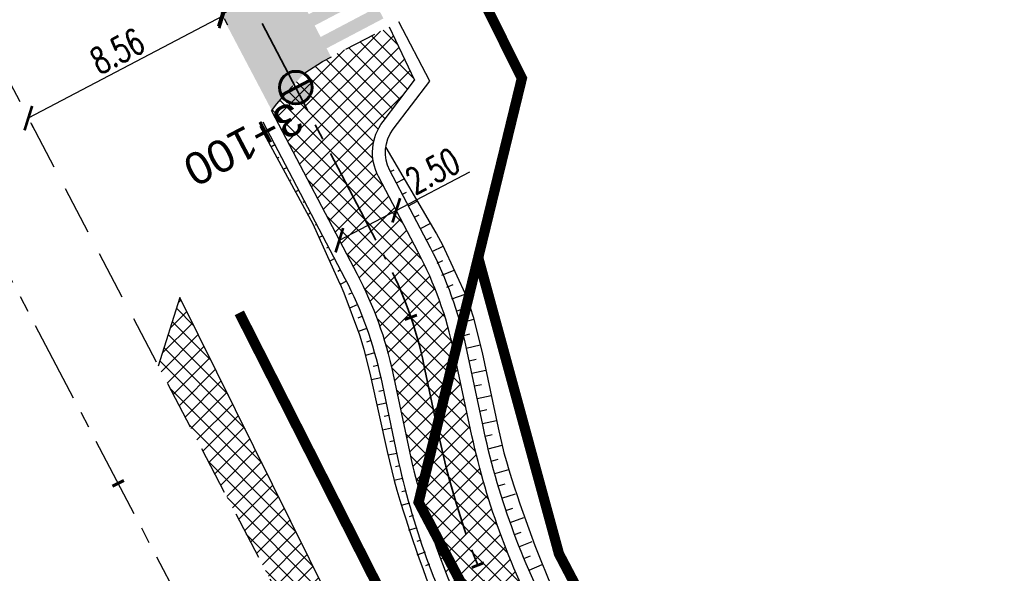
# Model space of a CAD drawing. Header units: metres. Extents: x 7529682 to 7533751, y 5721195 to 5727842.
# Tile 59 of 210: x 7531153 to 7531191, y 5725043 to 5725065. Entities that reach past the tile are written whole.
import ezdxf

# ---------------------------------------------------------------- set-up
doc = ezdxf.new("R2010")
doc.units = ezdxf.units.M
doc.header["$PDMODE"] = 1
doc.header["$PDSIZE"] = 0.3
for name, pattern in [('817-dzialki-09-05-04$0$HIDDEN', [0.375, 0.25, -0.125]), ('ACAD_ISO05W100', [33, 24, -3, 0, -3, 0, -3]), ('CENTER', [50.8, 31.75, -6.35, 6.35, -6.35]), ('CENTER2', [28.575, 19.05, -3.175, 3.175, -3.175]), ('DASHED', [19.05, 12.7, -6.35]), ('HIDDEN', [9.525, 6.35, -3.175])]:
    doc.linetypes.add(name, pattern=pattern)
for name, color, linetype in [('C-DROGI-SYTUACJA', 7, 'Continuous'), ('C-DROGI-SYTUACJA-ETYKIETY', 7, 'Continuous'), ('D-hatch-pobocza', 131, 'Continuous'), ('D-otw-geotechniczne', 4, 'Continuous'), ('D-pobocza', 60, 'Continuous'), ('D-rowy', 160, 'Continuous'), ('D-skarpa', 2, 'Continuous'), ('D-skarpa-kreskowanie', 2, 'Continuous'), ('D-wymiary', 1, 'Continuous')]:
    doc.layers.add(name, color=color, linetype=linetype)
for name, color, linetype, lineweight, true_color in [('D-ewidencja-numery', 7, 'Continuous', 50, 0x40ff00), ('D-hatch-ciag-pieszo-rowerowy', 7, 'Continuous', 13, 0xff9f80), ('D-LR-etap-III', 7, '817-dzialki-09-05-04$0$HIDDEN', 50, 0x00008f), ('D-poziome-powl-czerwona', 7, 'Continuous', 9, 0xff6161)]:
    doc.layers.add(name, color=color, linetype=linetype, lineweight=lineweight, true_color=true_color)
for name, color, linetype, lineweight in [('D-krawędzie', 3, 'Continuous', 30), ('D-krawężniki-obniżone', 40, 'DASHED', 30), ('D-obrzeża', 2, 'Continuous', 30), ('D-oś', 10, 'CENTER', 30), ('D-pas-drogowy', 7, 'ACAD_ISO05W100', 50)]:
    doc.layers.add(name, color=color, linetype=linetype, lineweight=lineweight)
doc.layers.add('D-malowanie-proj', color=7, linetype='Continuous', true_color=0x3333ff)
doc.layers.add('poprzeczki', color=7, linetype='Continuous', true_color=0x0000c7)
doc.styles.add('ARIAL', font='arial.ttf', dxfattribs={"height": 1})
doc.styles.add('DIMTEXT', font='simplex.shx', dxfattribs={"width": 0.7})
doc.styles.get("Standard").update_dxf_attribs({"font": 'arial.ttf'})
doc.dimstyles.new('500', dxfattribs={"dimtxt": 1, "dimasz": 0.7, "dimexe": 0.2, "dimexo": 0.5, "dimgap": 0.2, "dimtad": 1, "dimrnd": 0.005, "dimzin": 0, "dimdsep": 46, "dimtxsty": 'DIMTEXT', "dimblk": 'ARCHTICK', "dimcen": 0, "dimclrd": 256, "dimclre": 256, "dimclrt": 2, "dimadec": 5, "dimazin": 0, "dimtfac": 1, "dimtofl": 0, "dimtmove": 0, "dimatfit": 3, "dimfxl": 1, "dimtolj": 1, "dimtzin": 0, "dimlwd": -1, "dimlwe": -1, "dimarcsym": 0})
pattern_1 = [(45, (0, 0), (-0.33675960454, 0.33675960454), []), (135, (0, 0), (-0.33675960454, -0.33675960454), [])]

# ---------------------------------------------------------------- blocks, each defined once
blk = doc.blocks.new('AeccTickLine')
at = {"color": 0, "linetype": 'ByBlock', "lineweight": -2}
blk.add_line((0, 1), (0, -1), dxfattribs=at)
blk = doc.blocks.new('_ArchTick')
at = {"color": 0, "linetype": 'ByBlock', "const_width": 0.15}
blk.add_lwpolyline([(-0.5, -0.5), (0.5, 0.5)], dxfattribs=at)
blk = doc.blocks.new('*D78')
at = {"layer": 'D-wymiary', "transparency": 16777216}
for p, q in [((7531165.471, 5725067.619), (7531160.623, 5725065.075)), ((7531165.698, 5725067.185), (7531165.564, 5725067.442)), ((7531160.85, 5725064.641), (7531160.716, 5725064.898))]:
    blk.add_line(p, q, dxfattribs=at)
at = {"layer": 'Defpoints', "color": 0, "transparency": 16777216}
for p in [(7531165.466, 5725067.628), (7531160.618, 5725065.084), (7531160.623, 5725065.075)]:
    blk.add_point(p, dxfattribs=at)
at = {"layer": 'D-wymiary', "transparency": 16777216, "xscale": 0.6999999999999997, "yscale": 0.6999999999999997, "zscale": 0.6999999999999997}
for p, rotation in [((7531165.471, 5725067.619), 27.68596842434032), ((7531160.623, 5725065.075), 207.6859684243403)]:
    blk.add_blockref('_ArchTick', p, dxfattribs=dict(at, rotation=rotation))
at = {"layer": 'D-wymiary', "color": 2, "transparency": 16777216, "insert": (7531162.721, 5725066.967), "char_height": 1, "attachment_point": 5, "rotation": 27.686, "style": 'DIMTEXT'}
blk.add_mtext('\\A1;5.50', dxfattribs=at)
blk = doc.blocks.new('*D79')
at = {"layer": 'D-wymiary', "transparency": 16777216}
for p, q in [((7531160.661, 5725065.003), (7531153.086, 5725061.029)), ((7531160.85, 5725064.641), (7531160.754, 5725064.825)), ((7531153.275, 5725060.668), (7531153.179, 5725060.852))]:
    blk.add_line(p, q, dxfattribs=at)
at = {"layer": 'Defpoints', "color": 0, "transparency": 16777216}
for p in [(7531160.618, 5725065.084), (7531153.043, 5725061.111), (7531153.086, 5725061.029)]:
    blk.add_point(p, dxfattribs=at)
at = {"layer": 'D-wymiary', "transparency": 16777216, "xscale": 0.6999999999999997, "yscale": 0.6999999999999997, "zscale": 0.6999999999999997}
for p, rotation in [((7531160.661, 5725065.003), 27.67980033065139), ((7531153.086, 5725061.029), 207.6798003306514)]:
    blk.add_blockref('_ArchTick', p, dxfattribs=dict(at, rotation=rotation))
at = {"layer": 'D-wymiary', "color": 2, "transparency": 16777216, "insert": (7531156.548, 5725063.636), "char_height": 1, "attachment_point": 5, "rotation": 27.6798, "style": 'DIMTEXT'}
blk.add_mtext('\\A1;8.56', dxfattribs=at)
blk = doc.blocks.new('*D100')
at = {"layer": 'D-wymiary', "linetype": 'ByBlock', "transparency": 16777216}
for p, q in [((7531167.402, 5725057.443), (7531170.265, 5725058.944)), ((7531165.188, 5725056.282), (7531167.402, 5725057.443)), ((7531167.634, 5725057), (7531167.495, 5725057.266)), ((7531164.956, 5725056.725), (7531165.095, 5725056.459))]:
    blk.add_line(p, q, dxfattribs=at)
at = {"layer": 'Defpoints', "color": 0, "linetype": 'ByBlock', "transparency": 16777216}
for p in [(7531167.402, 5725057.443), (7531167.402, 5725057.443), (7531165.188, 5725056.282)]:
    blk.add_point(p, dxfattribs=at)
at = {"layer": 'D-wymiary', "linetype": 'ByBlock', "transparency": 16777216, "xscale": 0.6999999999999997, "yscale": 0.6999999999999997, "zscale": 0.6999999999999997}
for p, rotation in [((7531167.402, 5725057.443), 27.66883085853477), ((7531165.188, 5725056.282), 207.6688308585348)]:
    blk.add_blockref('_ArchTick', p, dxfattribs=dict(at, rotation=rotation))
at = {"layer": 'D-wymiary', "color": 2, "linetype": 'ByBlock', "transparency": 16777216, "insert": (7531168.819, 5725058.976), "char_height": 1, "attachment_point": 5, "rotation": 27.6688, "style": 'DIMTEXT'}
blk.add_mtext('\\A1;2.50', dxfattribs=at)
blk = doc.blocks.new('kilometraz')
at = {"linetype": 'ByBlock', "lineweight": -2}
blk.add_hatch(color=0, dxfattribs=at).paths.add_polyline_path([(0, -0.28125, 0.41421356), (0.28125, 0, 0.41421356), (0, 0.28125)])
at = {"color": 0, "linetype": 'ByBlock', "lineweight": -2}
blk.add_line((0, 0.28125), (0, -0.28125), dxfattribs=at)
blk.add_circle((0, 0), 0.28125, dxfattribs=at)

msp = doc.modelspace()

# ---------------------------------------------------------------- hatches: boundary and pattern name
at = {"layer": 'D-hatch-ciag-pieszo-rowerowy'}
h = msp.add_hatch(dxfattribs=at)
h.set_pattern_fill('ANSI37', color=256, scale=0.15, style=0)
h.set_pattern_definition(pattern_1)
edge = h.paths.add_edge_path()
edge.add_line((7531167.638, 5725049.371), (7531170.1, 5725049.813))
edge.add_line((7531170.1, 5725049.813), (7531169.644, 5725051.962))
edge.add_arc((7531154.971, 5725048.849), 15, 11.9775, 27.6688)
edge.add_line((7531168.256, 5725055.815), (7531166.709, 5725058.764))
edge.add_arc((7531168.481, 5725059.693), 2, 142.7709, 207.6688, ccw=False)
edge.add_line((7531166.888, 5725060.903), (7531168.105, 5725062.505))
edge.add_line((7531168.105, 5725062.505), (7531167.125, 5725064.58))
edge.add_line((7531167.125, 5725064.58), (7531164.97, 5725063.47))
edge.add_line((7531164.97, 5725063.47), (7531164.528, 5725063.232))
edge.add_line((7531164.528, 5725063.232), (7531163.838, 5725062.792))
edge.add_line((7531163.838, 5725062.792), (7531163.171, 5725062.061))
edge.add_line((7531163.171, 5725062.061), (7531162.752, 5725061.591))
edge.add_line((7531162.752, 5725061.591), (7531162.547, 5725061.318))
edge.add_line((7531162.547, 5725061.318), (7531165.882, 5725054.959))
edge.add_arc((7531152.597, 5725047.993), 15, 11.9775, 27.6688, ccw=False)
edge.add_line((7531167.27, 5725051.106), (7531167.638, 5725049.371))
h = msp.add_hatch(dxfattribs=at)
h.set_pattern_fill('ANSI37', color=256, scale=0.15, style=0)
h.set_pattern_definition(pattern_1)
h.paths.add_polyline_path([(7531169.1, 5725048.503), (7531168.869, 5725049.592), (7531167.638, 5725049.371), (7531167.915, 5725048.068, 0.068789), (7531170.704, 5725040.34), (7531173.776, 5725034.493), (7531174.89, 5725035.064), (7531171.89, 5725040.776, -0.068783)])
h.paths.add_polyline_path([(7531170.289, 5725048.924), (7531170.1, 5725049.813), (7531168.869, 5725049.592), (7531169.1, 5725048.503, 0.068783), (7531171.89, 5725040.776), (7531174.89, 5725035.064), (7531176.002, 5725035.633), (7531173.078, 5725041.197, -0.068789)])
at = {"layer": 'D-hatch-pobocza'}
h = msp.add_hatch(dxfattribs=at)
h.set_pattern_fill('ANSI37', color=256, scale=0.15, style=0)
h.set_pattern_definition(pattern_1)
h.paths.add_polyline_path([(7531224.12, 5724929.62), (7531213.15, 5724949.98), (7531200.73, 5724973.91), (7531188.83, 5724996.41), (7531176.89, 5725019.33), (7531166.91, 5725038.07), (7531158.98, 5725054.059), (7531158.142, 5725051.386), (7531167.38, 5725033.767), (7531197.165, 5724976.988), (7531228.151, 5724918.034), (7531253.153, 5724870.491), (7531286.796, 5724806.654), (7531296.235, 5724788.675), (7531298.776, 5724787.518), (7531278.14, 5724826.49), (7531263.88, 5724853.83), (7531259.01, 5724862.85), (7531247.51, 5724884.88), (7531235.21, 5724908.21)])
at = {"layer": 'D-malowanie-proj'}
h = msp.add_hatch(color=256, dxfattribs=at)
h.paths.add_polyline_path([(7531165.972, 5725066.677), (7531165.739, 5725067.12), (7531163.084, 5725065.722), (7531163.317, 5725065.28)])
h.paths.add_polyline_path([(7531166.437, 5725065.792), (7531166.204, 5725066.235), (7531163.55, 5725064.837), (7531163.782, 5725064.395)])
h.paths.add_polyline_path([(7531166.903, 5725064.907), (7531166.67, 5725065.35), (7531164.015, 5725063.952), (7531164.248, 5725063.51)])
h.paths.add_polyline_path([(7531161.547, 5725064.348), (7531161.314, 5725064.791), (7531160.872, 5725064.558), (7531161.104, 5725064.116)])
h.paths.add_polyline_path([(7531162.013, 5725063.464), (7531161.78, 5725063.906), (7531161.337, 5725063.673), (7531161.57, 5725063.231)])
h.paths.add_polyline_path([(7531162.478, 5725062.579), (7531162.245, 5725063.021), (7531161.803, 5725062.788), (7531162.036, 5725062.346)])
h.paths.add_polyline_path([(7531162.944, 5725061.694), (7531162.711, 5725062.136), (7531162.269, 5725061.903), (7531162.502, 5725061.461)])
at = {"layer": 'D-poziome-powl-czerwona'}
h = msp.add_hatch(color=256, dxfattribs=at)
h.dxf.hatch_style = 1
h.paths.add_polyline_path([(7531162.557, 5725061.331), (7531162.752, 5725061.591), (7531163.171, 5725062.061), (7531163.838, 5725062.792), (7531164.528, 5725063.232), (7531164.863, 5725063.413), (7531162.087, 5725068.725), (7531160.661, 5725068.066), (7531160.083, 5725067.813), (7531159.572, 5725067.581), (7531159.316, 5725067.483)])

# ---------------------------------------------------------------- linework, layer by layer
at = {"layer": 'C-DROGI-SYTUACJA', "color": 10, "linetype": 'CENTER2', "lineweight": 35, "ltscale": 0.2}
msp.add_lwpolyline([(7531156.869, 5725074.83), (7531166.993, 5725055.55, -0.068732), (7531168.479, 5725051.432), (7531169.1, 5725048.503, 0.068783), (7531171.89, 5725040.776), (7531203.621, 5724980.378), (7531234.8, 5724921.535), (7531259.931, 5724874.055), (7531293.333, 5724810.086), (7531313.16, 5724772.033), (7531341.529, 5724719.923, -0.009023), (7531346.533, 5724710.322), (7531363.735, 5724675.815), (7531380.065, 5724644.823), (7531398.584, 5724609.363), (7531424.897, 5724559.228), (7531446.142, 5724518.961), (7531474.816, 5724464.452), (7531498.201, 5724419.897)], format="xyb", dxfattribs=at)
at = {"layer": 'D-ewidencja-numery', "color": 12, "ltscale": 15, "true_color": 0xc70000}
msp.add_lwpolyline([(7531166.31, 5725074.58), (7531172.29, 5725062.58), (7531170.59, 5725055.606), (7531173.733, 5725044.081), (7531215.342, 5724964.86), (7531238.054, 5724921.685), (7531262.39, 5724875.283), (7531295.587, 5724811.266), (7531348.488, 5724712.363), (7531363.741, 5724682.684), (7531366.987, 5724675.865), (7531382.541, 5724646.111), (7531401.299, 5724610.875), (7531428.965, 5724558.862), (7531449.111, 5724520.398), (7531477.293, 5724465.831), (7531500.996, 5724421.113)], dxfattribs=at)
at = {"layer": 'D-krawędzie', "linetype": 'HIDDEN', "ltscale": 0.3, "flags": 128}
msp.add_lwpolyline([(7530572.01, 5726166.06), (7530620.381, 5726072.761), (7530641.555, 5726032.008), (7530660.961, 5725995.07), (7530689.128, 5725941.54), (7530707.336, 5725907.032), (7530725.256, 5725873.093), (7530743.97, 5725837.654), (7530770.527, 5725787.119), (7530787.864, 5725754.267), (7530809.898, 5725712.542), (7530824.739, 5725684.389), (7530840.856, 5725653.693), (7530860.675, 5725616.154), (7530865.283, 5725607.394), (7530878.05, 5725583.08), (7530918.172, 5725507.178), (7530950.163, 5725446.305), (7530993.419, 5725364.265), (7531022.766, 5725308.719), (7531053.81, 5725249.872), (7531081.166, 5725197.875), (7531103.902, 5725154.541), (7531128.123, 5725108.448), (7531149.3, 5725068.25), (7531167.38, 5725033.767), (7531197.165, 5724976.988), (7531228.151, 5724918.034), (7531253.153, 5724870.491), (7531286.796, 5724806.654), (7531306.74, 5724768.665), (7531335.094, 5724714.652), (7531357.319, 5724672.439), (7531373.645, 5724641.454), (7531392.162, 5724605.999), (7531418.48, 5724555.853), (7531439.727, 5724515.582), (7531468.399, 5724461.077), (7531491.782, 5724416.528), (7531531.99, 5724339.833), (7531557.227, 5724291.659), (7531569.852, 5724267.577), (7531591.376, 5724226.548), (7531610.004, 5724191.103), (7531616.883, 5724177.999), (7531629.985, 5724153.025), (7531641.007, 5724132.022), (7531664.906, 5724087.617), (7531677.644, 5724064.786), (7531683.112, 5724054.988), (7531686.753, 5724048.18), (7531695.448, 5724031.697), (7531703.749, 5724015.917), (7531709.214, 5724005.514), (7531719.389, 5723986.147), (7531726.295, 5723973), (7531732.741, 5723960.736), (7531735.13, 5723956.19)], dxfattribs=at)
at = {"layer": 'D-krawężniki-obniżone', "ltscale": 0.1, "flags": 128}
msp.add_lwpolyline([(7531162.547, 5725061.318), (7531162.752, 5725061.591), (7531163.171, 5725062.061), (7531163.838, 5725062.792), (7531163.838, 5725062.792), (7531163.838, 5725062.792), (7531164.528, 5725063.232), (7531164.97, 5725063.47), (7531167.125, 5725064.58)], dxfattribs=at)
at = {"layer": 'D-LR-etap-III', "ltscale": 10, "flags": 128}
msp.add_lwpolyline([(7531750.474, 5723895.103, 0.4, 0.4, 0), (7531750.505, 5723895.13, 0.4, 0.4, 0), (7531682.71, 5724022.92, 0.4, 0.4, 0), (7531619.177, 5724147.204, 0.4, 0.4, 0), (7531592.309, 5724198.489, 0.4, 0.4, 0), (7531553.264, 5724272.919, 0.4, 0.4, 0), (7531504.02, 5724366.79, 0.4, 0.4, 0), (7531482.09, 5724407.62, 0.4, 0.4, 0), (7531412.35, 5724541.183, 0.4, 0.4, 0), (7531388.464, 5724586.93, 0.4, 0.4, 0), (7531345.12, 5724669.94, 0.4, 0.4, 0), (7531127.66, 5725081.67, 0.4, 0.4, 0), (7531059.253, 5725211.041, 0.4, 0.4, 0), (7531008.007, 5725307.954, 0.4, 0.4, 0), (7530964.182, 5725390.836, 0.4, 0.4, 0), (7530914.557, 5725484.684, 0.4, 0.4, 0), (7530865.243, 5725577.494, 0.4, 0.4, 0), (7530840.085, 5725624.059, 0.4, 0.4, 0), (7530802.56, 5725694.925, 0.4, 0.4, 0), (7530755.54, 5725787.51, 0.4, 0.4, 0), (7530708.718, 5725876.303, 0.4, 0.4, 0), (7530695.12, 5725902.09, 0.4, 0.4, 0), (7530642.914, 5726001.078, 0.4, 0.4, 0), (7530634.935, 5726016.147, 0.4, 0.4, 0), (7530610.82, 5726061.93, 0.4, 0.4, 0), (7530610.82, 5726061.93, 0.4, 0.4, 0), (7530607.21, 5726063.51, 0.4, 0.4, 0), (7530597.42, 5726080.68, 0.4, 0.4, 0), (7530591.16, 5726088.44, 0.4, 0.4, 0), (7530581.28, 5726107.21, 0.4, 0.4, 0), (7530571.29, 5726130.56, 0.4, 0.4, 0), (7530549.555, 5726171.527, 0.4, 0.4, 0), (7530531.014, 5726206.474, 0.4, 0.4, 0), (7530516.461, 5726236.017, 0.4, 0.4, 0), (7530500.799, 5726266.141, 0.4, 0.4, 0), (7530491.35, 5726283.94, 0.4, 0.4, 0), (7530482.4, 5726303.41, 0.4, 0.4, 0), (7530482.4, 5726303.41, 0.4, 0.4, 0), (7530450.41, 5726357.28, 0.4, 0.4, 0), (7530397.759, 5726458.5, 0.4, 0.4, 0), (7530334.708, 5726583.665, 0.4, 0.4, 0), (7530303.939, 5726645.168, 0.4, 0.4, 0), (7530300.51, 5726651.778, 0.4, 0.4, 0), (7530289.214, 5726671.967, 0.4, 0.4, 0), (7530281.54, 5726685.57, 0.4, 0.4, 0), (7530261.371, 5726724.163, 0.4, 0.4, 0), (7530254.03, 5726738.21, 0.4, 0.4, 0), (7530197.22, 5726845.06, 0.4, 0.4, 0), (7530194.71, 5726849.15, 0.4, 0.4, 0), (7530195.92, 5726850.75, 0.4, 0.4, 0), (7530170.547, 5726892.961, 0.4, 0.4, 0), (7530143.175, 5726945.066, 0.4, 0.4, 0), (7530105.06, 5727018.32, 0.4, 0.4, 0), (7530100.06, 5727027.16, 0.4, 0.4, 0), (7530062.319, 5727099.625, 0.4, 0.4, 0), (7530015.379, 5727189.42, 0.4, 0.4, 0), (7529983.208, 5727250.207, 0.4, 0.4, 0), (7529953.284, 5727306.747, 0.4, 0.4, 0), (7529900.671, 5727406.159, 0.4, 0.4, 0), (7529890.63, 5727425.131, 0.4, 0.4, 0), (7529875.155, 5727454.426, 0.4, 0.4, 0), (7529857.56, 5727487.787, 0.4, 0.4, 0), (7529835.194, 5727530.193, 0.4, 0.4, 0), (7529811.741, 5727574.662, 0.4, 0.4, 0), (7529792.102, 5727611.923, 0.4, 0.4, 0), (7529768.066, 5727657.47, 0.4, 0.4, 0), (7529755.211, 5727682.131, 0.4, 0.4, 0), (7529753.31, 5727681.13, 0.4, 0.4, 0), (7529739.21, 5727707.77, 0.4, 0.4, 0), (7529735.395, 5727711.252, 0.4, 0.4, 0), (7529725.42, 5727730.2, 0.4, 0.4, 0), (7529723.55, 5727729.88, 0.4, 0.4, 0), (7529695.567, 5727782.932, 0.4, 0.4, 0), (7529717.68, 5727794.024, 0.4, 0.4, 0), (7529736.275, 5727758.647, 0.4, 0.4, 0), (7529736.275, 5727758.647, 0.4, 0.4, 0), (7529744.511, 5727750.406, 0.4, 0.4, 0), (7529744.511, 5727750.406, 0.4, 0.4, 0), (7529750.283, 5727738.55, 0.4, 0.4, 0), (7529777.109, 5727687.569, 0.4, 0.4, 0), (7529796.515, 5727651.33, 0.4, 0.4, 0), (7529814.938, 5727616.793, 0.4, 0.4, 0), (7529839.007, 5727572.304, 0.4, 0.4, 0), (7529860.618, 5727532.509, 0.4, 0.4, 0), (7529882.349, 5727491.504, 0.4, 0.4, 0), (7529904.865, 5727449.096, 0.4, 0.4, 0), (7529920.747, 5727418.885, 0.4, 0.4, 0), (7529946.677, 5727368.547, 0.4, 0.4, 0), (7529972.025, 5727320.573, 0.4, 0.4, 0), (7529987.74, 5727290.153, 0.4, 0.4, 0), (7529996.497, 5727273.662, 0.4, 0.4, 0), (7530017.541, 5727234.203, 0.4, 0.4, 0), (7530033.054, 5727204.864, 0.4, 0.4, 0), (7530051.623, 5727170.223, 0.4, 0.4, 0), (7530069.277, 5727137.016, 0.4, 0.4, 0), (7530089.385, 5727097.534, 0.4, 0.4, 0), (7530109.713, 5727060.747, 0.4, 0.4, 0), (7530136.77, 5727011.64, 0.4, 0.4, 0), (7530162.447, 5726962.744, 0.4, 0.4, 0), (7530187.674, 5726916.992, 0.4, 0.4, 0), (7530207.821, 5726879.335, 0.4, 0.4, 0), (7530230.626, 5726834.519, 0.4, 0.4, 0), (7530262.288, 5726776.618, 0.4, 0.4, 0), (7530277.51, 5726760.213, 0.4, 0.4, 0), (7530286.037, 5726744.107, 0.4, 0.4, 0), (7530288.097, 5726735.884, 0.4, 0.4, 0), (7530290.394, 5726725.047, 0.4, 0.4, 0), (7530296.177, 5726713.583, 0.4, 0.4, 0), (7530302.726, 5726701.182, 0.4, 0.4, 0), (7530325.685, 5726657.466, 0.4, 0.4, 0), (7530343.244, 5726623.649, 0.4, 0.4, 0), (7530360.23, 5726591.747, 0.4, 0.4, 0), (7530383.209, 5726548.059, 0.4, 0.4, 0), (7530406.018, 5726503.606, 0.4, 0.4, 0), (7530427.465, 5726462.62, 0.4, 0.4, 0), (7530447.928, 5726424.388, 0.4, 0.4, 0), (7530471.127, 5726379.921, 0.4, 0.4, 0), (7530490.501, 5726343.033, 0.4, 0.4, 0), (7530509.499, 5726306.733, 0.4, 0.4, 0), (7530529.89, 5726267.244, 0.4, 0.4, 0), (7530543.852, 5726238.99, 0.4, 0.4, 0), (7530554.809, 5726218.944, 0.4, 0.4, 0), (7530559.027, 5726212.223, 0.4, 0.4, 0), (7530563.061, 5726206.41, 0.4, 0.4, 0), (7530566.934, 5726200.464, 0.4, 0.4, 0), (7530569.771, 5726194.902, 0.4, 0.4, 0), (7530571.473, 5726191.282, 0.4, 0.4, 0), (7530572.839, 5726188.025, 0.4, 0.4, 0), (7530575.295, 5726182.035, 0.4, 0.4, 0), (7530579.737, 5726173.306, 0.4, 0.4, 0), (7530583.3, 5726167.41, 0.4, 0.4, 0), (7530593.4, 5726163.33, 0.4, 0.4, 0), (7530598.618, 5726155.264, 0.4, 0.4, 0), (7530608.258, 5726140.497, 0.4, 0.4, 0), (7530603.27, 5726136.83, 0.4, 0.4, 0), (7530606.53, 5726131.84, 0.4, 0.4, 0), (7530604.239, 5726124.217, 0.4, 0.4, 0), (7530605.847, 5726121.63, 0.4, 0.4, 0), (7530608.972, 5726116.164, 0.4, 0.4, 0), (7530618.114, 5726097.791, 0.4, 0.4, 0), (7530651.213, 5726034.96, 0.4, 0.4, 0), (7530670.244, 5725998.611, 0.4, 0.4, 0), (7530698.075, 5725945.953, 0.4, 0.4, 0), (7530716.506, 5725911.305, 0.4, 0.4, 0), (7530735.223, 5725875.667, 0.4, 0.4, 0), (7530752.504, 5725842.155, 0.4, 0.4, 0), (7530778.311, 5725793.501, 0.4, 0.4, 0), (7530797.5, 5725756.382, 0.4, 0.4, 0), (7530812.519, 5725728.289, 0.4, 0.4, 0), (7530820.039, 5725713.16, 0.4, 0.4, 0), (7530822.422, 5725710.194, 0.4, 0.4, 0), (7530833.155, 5725688.801, 0.4, 0.4, 0), (7530849.629, 5725656.159, 0.4, 0.4, 0), (7530867.983, 5725621.964, 0.4, 0.4, 0), (7530872.63, 5725612.888, 0.4, 0.4, 0), (7530880.354, 5725597.595, 0.4, 0.4, 0), (7530883.839, 5725593.389, 0.4, 0.4, 0), (7530891.782, 5725587.763, 0.4, 0.4, 0), (7530895.039, 5725584.281, 0.4, 0.4, 0), (7530897.034, 5725580.941, 0.4, 0.4, 0), (7530900.952, 5725579.946, 0.4, 0.4, 0), (7530904.81, 5725571.977, 0.4, 0.4, 0), (7530903.682, 5725568.566, 0.4, 0.4, 0), (7530908.901, 5725558.845, 0.4, 0.4, 0), (7530910.252, 5725545.672, 0.4, 0.4, 0), (7530912.873, 5725538.646, 0.4, 0.4, 0), (7530945.278, 5725478.464, 0.4, 0.4, 0), (7530959.692, 5725450.246, 0.4, 0.4, 0), (7531002.827, 5725368.192, 0.4, 0.4, 0), (7531044.704, 5725290.314, 0.4, 0.4, 0), (7531064.099, 5725253.213, 0.4, 0.4, 0), (7531083.01, 5725216.678, 0.4, 0.4, 0), (7531113.013, 5725158.466, 0.4, 0.4, 0), (7531137.364, 5725113.071, 0.4, 0.4, 0), (7531150.831, 5725086.712, 0.4, 0.4, 0), (7531159.746, 5725076.641, 0.4, 0.4, 0), (7531166.31, 5725074.58, 0.4, 0.4, 0), (7531172.29, 5725062.58, 0.4, 0.4, 0), (7531170.59, 5725055.606, 0.4, 0.4, 0), (7531173.733, 5725044.081, 0.4, 0.4, 0), (7531215.342, 5724964.86, 0.4, 0.4, 0), (7531238.054, 5724921.685, 0.4, 0.4, 0), (7531262.39, 5724875.283, 0.4, 0.4, 0), (7531295.587, 5724811.266, 0.4, 0.4, 0), (7531348.488, 5724712.363, 0.4, 0.4, 0), (7531363.741, 5724682.684, 0.4, 0.4, 0), (7531366.987, 5724675.865, 0.4, 0.4, 0), (7531382.541, 5724646.111, 0.4, 0.4, 0), (7531401.299, 5724610.875, 0.4, 0.4, 0), (7531428.965, 5724558.862, 0.4, 0.4, 0), (7531449.111, 5724520.398, 0.4, 0.4, 0), (7531477.293, 5724465.831, 0.4, 0.4, 0), (7531500.996, 5724421.113, 0.4, 0.4, 0), (7531512.122, 5724400.549, 0.4, 0.4, 0), (7531513.782, 5724396.757, 0.4, 0.4, 0), (7531526.32, 5724379.39, 0.4, 0.4, 0), (7531566.784, 5724302.736, 0.4, 0.4, 0), (7531612.277, 5724225.61, 0.4, 0.4, 0), (7531620.493, 5724210.548, 0.4, 0.4, 0), (7531631.578, 5724196.258, 0.4, 0.4, 0), (7531653.484, 5724152.434, 0.4, 0.4, 0), (7531661.151, 5724128.494, 0.4, 0.4, 0), (7531673.881, 5724101.186, 0.4, 0.4, 0), (7531684.691, 5724081.184, 0.4, 0.4, 0), (7531699.212, 5724051.17, 0.4, 0.4, 0), (7531704.034, 5724040.584, 0.4, 0.4, 0), (7531704.034, 5724040.584, 0.4, 0.4, 0), (7531703.913, 5724037.17, 0.4, 0.4, 0), (7531736.42, 5723969.232, 0.4, 0.4, 0), (7531738.285, 5723967.699, 0.4, 0.4, 0), (7531742.181, 5723962.346, 0.4, 0.4, 0), (7531744.286, 5723958.616, 0.4, 0.4, 0), (7531755.393, 5723944.193, 0.4, 0.4, 0), (7531758.69, 5723936.76, 0.4, 0.4, 0), (7531780.08, 5723929.25, 0.4, 0.4, 0), (7531792.612, 5723906.338, 0.4, 0.4, 0), (7531792.612, 5723906.338, 0.4, 0.4, 0), (7531756.962, 5723883.055, 0.4, 0.4, 0), (7531750.46, 5723895.13, 0.4, 0.4, 0), (7531750.46, 5723895.13, 0, 0, 0)], format="xyseb", dxfattribs=at)
at = {"layer": 'D-obrzeża'}
msp.add_line((7531167.125, 5725064.58), (7531168.105, 5725062.505), dxfattribs=at)
for points in [[(7531306.47, 5724787.579), (7531294.441, 5724810.665), (7531261.037, 5724874.637), (7531235.905, 5724922.12), (7531204.726, 5724980.962), (7531173.078, 5725041.197, -0.068789), (7531170.289, 5725048.924), (7531169.644, 5725051.962, 0.068574), (7531168.256, 5725055.815), (7531166.709, 5725058.764, -0.29099), (7531166.888, 5725060.903), (7531168.105, 5725062.505)], [(7531162.547, 5725061.318), (7531165.882, 5725054.959, -0.068574), (7531167.27, 5725051.106), (7531167.915, 5725048.068, 0.068789), (7531170.704, 5725040.34), (7531202.515, 5724979.795), (7531233.696, 5724920.95), (7531258.824, 5724873.473), (7531292.225, 5724809.507), (7531312.052, 5724771.454), (7531340.423, 5724719.339, -0.00902), (7531345.426, 5724709.741), (7531362.629, 5724675.233), (7531378.958, 5724644.242), (7531397.477, 5724608.783), (7531423.79, 5724558.646), (7531445.036, 5724518.378), (7531473.71, 5724463.87), (7531497.095, 5724419.316), (7531505.905, 5724402.511, -0.033171), (7531508.586, 5724396.451), (7531511.248, 5724389.164)]]:
    msp.add_lwpolyline(points, format="xyb", dxfattribs=at)
at = {"layer": 'D-oś', "ltscale": 0.1}
msp.add_lwpolyline([(7531488.683, 5724414.901), (7531465.302, 5724459.448), (7531436.63, 5724513.951), (7531415.383, 5724554.223), (7531389.061, 5724604.375), (7531370.545, 5724639.828), (7531354.222, 5724670.808), (7531331.996, 5724713.024), (7531303.641, 5724767.038), (7531283.699, 5724805.024), (7531250.055, 5724868.862), (7531225.053, 5724916.406), (7531194.065, 5724975.362), (7531164.28, 5725032.142), (7531146.202, 5725066.622)], dxfattribs=at)
at = {"layer": 'D-pas-drogowy', "ltscale": 0.2, "flags": 128}
msp.add_lwpolyline([(7531633.019, 5724182.834, 0.4, 0.4, 0), (7531617.559, 5724211.608, 0.4, 0.4, 0), (7531566.784, 5724302.736, 0.4, 0.4, 0), (7531538.419, 5724356.47, 0.4, 0.4, 0), (7531526.32, 5724379.39, 0.4, 0.4, 0), (7531516.102, 5724393.607, 0.4, 0.4, 0.001485), (7531513.78, 5724396.838, 0.4, 0.4, 0), (7531501.87, 5724413.41, 0.4, 0.4, 0), (7531474.926, 5724464.508, 0.4, 0.4, 0), (7531446.2, 5724518.992, 0.4, 0.4, 0), (7531424.962, 5724559.262, 0.4, 0.4, 0), (7531398.444, 5724609.566, 0.4, 0.4, 0), (7531379.647, 5724645.216, 0.4, 0.4, 0), (7531365.23, 5724672.56, 0.4, 0.4, 0), (7531341.306, 5724717.915, 0.4, 0.4, 0), (7531312.9, 5724771.789, 0.4, 0.4, 0), (7531292.591, 5724810.307, 0.4, 0.4, 0), (7531259.392, 5724873.271, 0.4, 0.4, 0), (7531233.74, 5724921.923, 0.4, 0.4, 0), (7531203.073, 5724980.092, 0.4, 0.4, 0), (7531173.471, 5725036.225, 0.4, 0.4, 0), (7531168.27, 5725046.09, 0.4, 0.4, 0), (7531172.29, 5725062.58, 0.4, 0.4, 0), (7531166.31, 5725074.58, 0.4, 0.4, 0), (7531150.32, 5725079.6, 0.4, 0.4, 0), (7531141.5, 5725096.43, 0.4, 0.4, 0), (7531109.312, 5725157.814, 0.4, 0.4, 0), (7531086.641, 5725201.048, 0.4, 0.4, 0), (7531059.198, 5725253.384, 0.4, 0.4, 0), (7531028.207, 5725312.489, 0.4, 0.4, 0), (7530999.105, 5725367.99, 0.4, 0.4, 0), (7530956.248, 5725449.725, 0.4, 0.4, 0), (7530924.398, 5725510.464, 0.4, 0.4, 0), (7530897.51, 5725561.74, 0.4, 0.4, 0), (7530894.46, 5725566.14, 0.4, 0.4, 0), (7530892.16, 5725570.49, 0.4, 0.4, 0), (7530869.363, 5725613.307, 0.4, 0.4, 0), (7530861.694, 5725627.705, 0.4, 0.4, 0), (7530852.74, 5725644.52, 0.4, 0.4, 0), (7530831.51, 5725684.2, 0.4, 0.4, 0), (7530811.13, 5725722.52, 0.4, 0.4, 0), (7530792.348, 5725757.941, 0.4, 0.4, 0), (7530768.03, 5725803.8, 0.4, 0.4, 0), (7530748.769, 5725840.179, 0.4, 0.4, 0), (7530727.7, 5725879.97, 0.4, 0.4, 0), (7530712.098, 5725909.545, 0.4, 0.4, 0), (7530693.644, 5725944.645, 0.4, 0.4, 0), (7530665.702, 5725997.539, 0.4, 0.4, 0), (7530641.76, 5726042.88, 0.4, 0.4, 0), (7530616.5, 5726091.48, 0.4, 0.4, 0), (7530604.628, 5726114.32, 0.4, 0.4, -0.007763), (7530602.5, 5726118.43, 0.4, 0.4, 0), (7530603.992, 5726123.395, 0.4, 0.4, 0), (7530606.53, 5726131.84, 0.4, 0.4, 0), (7530603.27, 5726136.83, 0.4, 0.4, 0), (7530593.776, 5726151.369, 0.4, 0.4, 0), (7530590.203, 5726156.84, 0.4, 0.4, 0), (7530583.3, 5726167.41, 0.4, 0.4, 0), (7530580.578, 5726170.428, 0.4, 0.4, 0), (7530575.85, 5726175.67, 0.4, 0.4, 0), (7530569.01, 5726186.66, 0.4, 0.4, 0), (7530562.555, 5726199.189, 0.4, 0.4, 0), (7530555.67, 5726211.39, 0.4, 0.4, 0), (7530548.29, 5726224.23, 0.4, 0.4, 0), (7530540.58, 5726237.71, 0.4, 0.4, 0), (7530532.68, 5726252.65, 0.4, 0.4, 0), (7530524.06, 5726269.35, 0.4, 0.4, 0), (7530502.82, 5726309.91, 0.4, 0.4, 0), (7530488.83, 5726336.63, 0.4, 0.4, 0), (7530466.03, 5726380.16, 0.4, 0.4, 0), (7530438.47, 5726432.77, 0.4, 0.4, 0), (7530424.53, 5726459.09, 0.4, 0.4, 0), (7530401.63, 5726502.97, 0.4, 0.4, 0), (7530383.38, 5726538.06, 0.4, 0.4, 0), (7530353.97, 5726593.52, 0.4, 0.4, 0), (7530338.47, 5726622.74, 0.4, 0.4, 0), (7530322.01, 5726653.88, 0.4, 0.4, 0), (7530297.54, 5726700.33, 0.4, 0.4, 0), (7530287.38, 5726719.6, 0.4, 0.4, 0), (7530285.95, 5726722.316, 0.4, 0.4, 0), (7530280.26, 5726733.12, 0.4, 0.4, 0), (7530266.73, 5726758.74, 0.4, 0.4, 0), (7530260.42, 5726770.47, 0.4, 0.4, 0), (7530253.25, 5726783.82, 0.4, 0.4, 0), (7530244.95, 5726799.33, 0.4, 0.4, 0), (7530239.39, 5726808.49, 0.4, 0.4, 0), (7530238.29, 5726807.9, 0.4, 0.4, 0), (7530218.11, 5726850.67, 0.4, 0.4, 0), (7530175.907, 5726928.168, 0.4, 0.4, 0), (7530096.68, 5727076.15, 0.4, 0.4, 0), (7530094.68, 5727079.89, 0.4, 0.4, 0), (7530064.597, 5727135.523, 0.4, 0.4, 0), (7530046.731, 5727168.892, 0.4, 0.4, 0), (7530025.803, 5727208.461, 0.4, 0.4, 0), (7530012.847, 5727232.979, 0.4, 0.4, 0), (7529994.15, 5727268.45, 0.4, 0.4, 0), (7529981.671, 5727291.93, 0.4, 0.4, 0), (7529949.89, 5727351.73, 0.4, 0.4, 0), (7529924.75, 5727399.03, 0.4, 0.4, 0), (7529915.516, 5727417.1, 0.4, 0.4, 0), (7529885.83, 5727475.19, 0.4, 0.4, 0), (7529862.56, 5727519.97, 0.4, 0.4, 0), (7529852.985, 5727538.191, 0.4, 0.4, 0), (7529836.513, 5727569.511, 0.4, 0.4, 0), (7529815.369, 5727609.141, 0.4, 0.4, 0), (7529792.795, 5727651.247, 0.4, 0.4, 0), (7529774.199, 5727685.858, 0.4, 0.4, 0), (7529746.966, 5727736.059, 0.4, 0.4, 0), (7529733.92, 5727757.62, 0.4, 0.4, 0), (7529708.607, 5727806.389, 0.4, 0.4, 0), (7529688.492, 5727796.345, 0.4, 0.4, 0), (7529723.55, 5727729.88, 0.4, 0.4, 0), (7529725.42, 5727730.2, 0.4, 0.4, 0), (7529735.38, 5727711.28, 0.4, 0.4, 0), (7529739.21, 5727707.77, 0.4, 0.4, 0), (7529753.31, 5727681.13, 0.4, 0.4, 0), (7529755.178, 5727682.114, 0.4, 0.4, 0), (7529792.102, 5727611.923, 0.4, 0.4, 0), (7529811.741, 5727574.662, 0.4, 0.4, 0), (7529835.194, 5727530.193, 0.4, 0.4, 0), (7529857.56, 5727487.787, 0.4, 0.4, 0), (7529875.155, 5727454.426, 0.4, 0.4, 0), (7529890.63, 5727425.131, 0.4, 0.4, 0), (7529900.671, 5727406.159, 0.4, 0.4, 0), (7529953.284, 5727306.747, 0.4, 0.4, 0), (7529983.208, 5727250.207, 0.4, 0.4, 0), (7530015.379, 5727189.42, 0.4, 0.4, 0), (7530062.319, 5727099.625, 0.4, 0.4, 0), (7530100.06, 5727027.16, 0.4, 0.4, 0), (7530105.06, 5727018.32, 0.4, 0.4, 0), (7530143.175, 5726945.066, 0.4, 0.4, 0), (7530170.547, 5726892.961, 0.4, 0.4, 0), (7530195.92, 5726850.75, 0.4, 0.4, 0), (7530194.71, 5726849.15, 0.4, 0.4, 0), (7530197.22, 5726845.06, 0.4, 0.4, 0), (7530254.03, 5726738.21, 0.4, 0.4, 0), (7530261.371, 5726724.163, 0.4, 0.4, 0), (7530281.54, 5726685.57, 0.4, 0.4, 0), (7530289.214, 5726671.967, 0.4, 0.4, 0), (7530300.51, 5726651.778, 0.4, 0.4, 0), (7530303.939, 5726645.168, 0.4, 0.4, 0), (7530334.708, 5726583.665, 0.4, 0.4, 0), (7530397.759, 5726458.5, 0.4, 0.4, 0), (7530450.41, 5726357.28, 0.4, 0.4, 0), (7530482.4, 5726303.41, 0.4, 0.4, 0), (7530483.688, 5726301.003, 0.4, 0.4, 0), (7530491.35, 5726283.94, 0.4, 0.4, 0), (7530512.67, 5726243.78, 0.4, 0.4, 0), (7530529.43, 5726209.46, 0.4, 0.4, 0), (7530571.29, 5726130.56, 0.4, 0.4, 0), (7530581.28, 5726107.21, 0.4, 0.4, 0), (7530591.16, 5726088.44, 0.4, 0.4, 0), (7530597.42, 5726080.68, 0.4, 0.4, 0), (7530607.21, 5726063.51, 0.4, 0.4, 0), (7530610.82, 5726061.93, 0.4, 0.4, 0), (7530634.935, 5726016.147, 0.4, 0.4, 0), (7530642.914, 5726001.078, 0.4, 0.4, 0), (7530695.12, 5725902.09, 0.4, 0.4, 0), (7530708.718, 5725876.303, 0.4, 0.4, 0), (7530755.54, 5725787.51, 0.4, 0.4, 0), (7530802.56, 5725694.925, 0.4, 0.4, 0), (7530840.085, 5725624.059, 0.4, 0.4, 0), (7530865.243, 5725577.494, 0.4, 0.4, 0), (7530914.557, 5725484.684, 0.4, 0.4, 0), (7530964.182, 5725390.836, 0.4, 0.4, 0), (7531008.007, 5725307.954, 0.4, 0.4, 0), (7531059.253, 5725211.041, 0.4, 0.4, 0), (7531127.66, 5725081.67, 0.4, 0.4, 0), (7531345.12, 5724669.94, 0.4, 0.4, 0), (7531388.464, 5724586.93, 0.4, 0.4, 0), (7531412.35, 5724541.183, 0.4, 0.4, 0), (7531482.09, 5724407.62, 0.4, 0.4, 0), (7531504.02, 5724366.79, 0.4, 0.4, 0), (7531519.374, 5724337.52, 0.4, 0.4, 0), (7531563.749, 5724252.932, 0.4, 0.4, 0), (7531602.175, 5724179.681, 0.4, 0.4, 0), (7531619.177, 5724147.204, 0.4, 0.4, 0), (7531625.038, 5724135.635, 0.4, 0.4, 0), (7531656.796, 5724073.316, 0.4, 0.4, 0), (7531675.12, 5724037.36, 0.4, 0.4, 0), (7531682.71, 5724022.92, 0.4, 0.4, 0), (7531705.565, 5723979.811, 0.4, 0.4, 0), (7531736.606, 5723921.262, 0.4, 0.4, 0), (7531750.46, 5723895.13, 0.4, 0.4, 0), (7531740.77, 5723886.56, 0.4, 0.4, 0), (7531732.86, 5723885, 0.4, 0.4, 0), (7531722.18, 5723887.77, 0.4, 0.4, 0), (7531729.87, 5723862.17, 0.4, 0.4, 0), (7531742.92, 5723861.93, 0.4, 0.4, 0), (7531763.71, 5723859.52, 0.4, 0.4, 0), (7531768.42, 5723854.12, 0.4, 0.4, 0), (7531787.42, 5723817.97, 0.4, 0.4, 0), (7531795.57, 5723809.82, 0.4, 0.4, 0), (7531816.347, 5723819.85, 0.4, 0.4, 0), (7531816.347, 5723819.85, 0.4, 0.4, 0), (7531805.06, 5723843.23, 0.4, 0.4, 0), (7531803.61, 5723886.23, 0.4, 0.4, 0), (7531803.61, 5723886.23, 0.4, 0.4, 0), (7531780.08, 5723929.25, 0.4, 0.4, 0), (7531758.69, 5723936.76, 0.4, 0.4, 0), (7531749.359, 5723946.412, 0.4, 0.4, 0), (7531742.71, 5723953.29, 0.4, 0.4, 0), (7531735.177, 5723967.878, 0.4, 0.4, 0), (7531722.37, 5723992.68, 0.4, 0.4, 0), (7531705.042, 5724030.886, 0.4, 0.4, 0), (7531699.47, 5724043.17, 0.4, 0.4, 0), (7531692.69, 5724058.11, 0.4, 0.4, 0), (7531679.672, 5724084.017, 0.4, 0.4, 0), (7531674.55, 5724094.21, 0.4, 0.4, 0), (7531666.633, 5724114.003, 0.4, 0.4, 0), (7531649, 5724153.82, 0.4, 0.4, 0), (7531641.49, 5724149.34, 0.4, 0.4, 0), (7531626.04, 5724179.34, 0.4, 0.4, 0), (7531633.03, 5724182.84, 0, 0, 0)], format="xyseb", dxfattribs=at)
at = {"layer": 'D-pobocza'}
for points in [[(7531168.707, 5725062.47), (7531167.499, 5725064.773)], [(7531298.776, 5724787.518), (7531278.14, 5724826.49), (7531263.88, 5724853.83), (7531259.01, 5724862.85), (7531247.51, 5724884.88), (7531235.21, 5724908.21), (7531224.12, 5724929.62), (7531213.15, 5724949.98), (7531200.73, 5724973.91), (7531188.83, 5724996.41), (7531176.89, 5725019.33), (7531166.91, 5725038.07), (7531158.98, 5725054.059), (7531158.142, 5725051.386)]]:
    msp.add_lwpolyline(points, dxfattribs=at)
for points in [[(7531307.023, 5724787.599), (7531294.884, 5724810.896), (7531261.48, 5724874.869), (7531236.347, 5724922.354), (7531205.169, 5724981.195), (7531173.553, 5725041.368, -0.068789), (7531170.764, 5725049.096), (7531170.119, 5725052.133, 0.068574), (7531168.73, 5725055.986), (7531167.152, 5725058.996, -0.29099), (7531167.286, 5725060.6), (7531168.707, 5725062.47)], [(7531162.212, 5725060.882), (7531165.407, 5725054.788, -0.068574), (7531166.795, 5725050.935), (7531167.44, 5725047.896, 0.068789), (7531170.23, 5725040.168), (7531202.073, 5724979.562), (7531233.254, 5724920.716), (7531258.382, 5724873.241), (7531291.782, 5724809.276), (7531303.156, 5724787.446)]]:
    msp.add_lwpolyline(points, format="xyb", dxfattribs=at)
at = {"layer": 'D-rowy', "linetype": 'HIDDEN', "ltscale": 0.1, "const_width": 0.4, "flags": 128}
msp.add_lwpolyline([(7531506.121, 5724397.133), (7531489.191, 5724429.341), (7531483.4, 5724440.512), (7531478.412, 5724450.147), (7531462.901, 5724479.304), (7531434.633, 5724532.162), (7531396.749, 5724604.645), (7531378.596, 5724640.173), (7531368.21, 5724659.05), (7531363.9, 5724666.92), (7531355.877, 5724682.662), (7531338.033, 5724716.835), (7531309.902, 5724770.333), (7531304.158, 5724781.147), (7531299.737, 5724789.052), (7531294.93, 5724798.468), (7531279.862, 5724827.641), (7531247.715, 5724888.417), (7531220.373, 5724940.873), (7531195.514, 5724987.527), (7531168.706, 5725038.836), (7531161.296, 5725053.455), (7531161.296, 5725053.455)], dxfattribs=at)
at = {"layer": 'D-skarpa', "linetype": 'Continuous'}
for points in [[(7531162.09, 5725060.713), (7531164.161, 5725056.921), (7531165.197, 5725054.607), (7531165.214, 5725054.57), (7531165.359, 5725054.23), (7531165.967, 5725052.601), (7531166.138, 5725052.045), (7531166.405, 5725050.991), (7531167.047, 5725048.067), (7531167.315, 5725046.94, 0.030626), (7531169.461, 5725040.9), (7531170.004, 5725039.785), (7531170.889, 5725038.169), (7531178.072, 5725024.998), (7531180.446, 5725020.598), (7531182.775, 5725016.173), (7531187.409, 5725007.312), (7531189.712, 5725002.874), (7531192.002, 5724998.429)], [(7531166.993, 5725059.883), (7531167.654, 5725058.755), (7531168.935, 5725056.57), (7531168.962, 5725056.524), (7531169.198, 5725056.105), (7531170.155, 5725054.031), (7531170.393, 5725053.302), (7531170.745, 5725051.912), (7531171.368, 5725048.984), (7531171.592, 5725048.01, 0.033174), (7531173.455, 5725042.805), (7531173.931, 5725041.848), (7531177.098, 5725035.783), (7531179.339, 5725031.312), (7531181.632, 5725026.869), (7531183.914, 5725022.42), (7531186.195, 5725017.97), (7531188.532, 5725013.55), (7531190.908, 5725009.15), (7531195.689, 5725000.366, -0.001638)]]:
    msp.add_lwpolyline(points, format="xyb", dxfattribs=at)
at = {"layer": 'D-skarpa-kreskowanie', "linetype": 'Continuous'}
for p, q in [((7531162.285, 5725060.355, 108.12), (7531162.367, 5725060.397, 108.076)), ((7531162.525, 5725059.916, 108.102), (7531162.681, 5725059.998, 108.035)), ((7531162.765, 5725059.477, 108.084), (7531162.839, 5725059.516, 108.061)), ((7531163.005, 5725059.038, 108.066), (7531163.146, 5725059.112, 108.042)), ((7531167.183, 5725058.952, 108.186), (7531167.319, 5725059.023, 108.084)), ((7531163.244, 5725058.599, 108.048), (7531163.311, 5725058.634, 108.047)), ((7531167.416, 5725058.509, 108.19), (7531167.708, 5725058.663, 107.97)), ((7531163.611, 5725058.227, 108.049), (7531163.484, 5725058.16, 108.03)), ((7531167.648, 5725058.067, 108.193), (7531167.805, 5725058.149, 108.075)), ((7531167.881, 5725057.624, 108.197), (7531168.214, 5725057.799, 107.946)), ((7531163.843, 5725057.784, 108.053), (7531163.784, 5725057.753, 108.032)), ((7531164.076, 5725057.341, 108.056), (7531163.964, 5725057.283, 107.994)), ((7531168.113, 5725057.181, 108.2), (7531168.29, 5725057.274, 108.067)), ((7531164.308, 5725056.899, 108.06), (7531164.253, 5725056.87, 108.018)), ((7531168.346, 5725056.738, 108.204), (7531168.721, 5725056.935, 107.921)), ((7531164.541, 5725056.456, 108.063), (7531164.402, 5725056.383, 107.959)), ((7531168.578, 5725056.296, 108.207), (7531168.776, 5725056.399, 108.058)), ((7531164.773, 5725056.013, 108.067), (7531164.69, 5725055.97, 108.004)), ((7531168.799, 5725055.847, 108.21), (7531169.222, 5725056.052, 107.897)), ((7531165.006, 5725055.571, 108.07), (7531164.811, 5725055.469, 107.924)), ((7531165.238, 5725055.128, 108.074), (7531165.127, 5725055.07, 107.99)), ((7531168.99, 5725055.385, 108.214), (7531169.213, 5725055.486, 108.05)), ((7531169.181, 5725054.923, 108.217), (7531169.652, 5725055.12, 107.875)), ((7531165.47, 5725054.685, 108.077), (7531165.22, 5725054.555, 107.889)), ((7531169.372, 5725054.461, 108.22), (7531169.62, 5725054.556, 108.042)), ((7531165.686, 5725054.234, 108.081), (7531165.546, 5725054.168, 107.978)), ((7531169.563, 5725053.999, 108.223), (7531170.085, 5725054.183, 107.854)), ((7531165.877, 5725053.772, 108.085), (7531165.578, 5725053.643, 107.868)), ((7531169.727, 5725053.527, 108.226), (7531169.995, 5725053.613, 108.039)), ((7531166.068, 5725053.31, 108.089), (7531165.908, 5725053.248, 107.975)), ((7531169.873, 5725053.049, 108.229), (7531170.417, 5725053.207, 107.852)), ((7531166.259, 5725052.848, 108.093), (7531165.919, 5725052.729, 107.853)), ((7531169.996, 5725052.564, 108.23), (7531170.27, 5725052.635, 108.041)), ((7531166.421, 5725052.376, 108.097), (7531166.246, 5725052.321, 107.974)), ((7531170.119, 5725052.08, 108.231), (7531170.671, 5725052.206, 107.853)), ((7531166.558, 5725051.895, 108.099), (7531166.201, 5725051.797, 107.852)), ((7531166.681, 5725051.41, 108.1), (7531166.5, 5725051.367, 107.977)), ((7531170.234, 5725051.593, 108.232), (7531170.511, 5725051.652, 108.043)), ((7531166.798, 5725050.924, 108.102), (7531166.436, 5725050.848, 107.855)), ((7531170.338, 5725051.104, 108.233), (7531170.892, 5725051.222, 107.855)), ((7531170.441, 5725050.615, 108.234), (7531170.719, 5725050.674, 108.044)), ((7531166.902, 5725050.435, 108.102), (7531166.723, 5725050.397, 107.98)), ((7531170.545, 5725050.126, 108.234), (7531171.1, 5725050.244, 107.856)), ((7531167.005, 5725049.946, 108.103), (7531166.651, 5725049.871, 107.862)), ((7531167.109, 5725049.457, 108.104), (7531166.934, 5725049.42, 107.985)), ((7531170.649, 5725049.637, 108.235), (7531170.927, 5725049.696, 108.046)), ((7531170.753, 5725049.148, 108.236), (7531171.308, 5725049.266, 107.858)), ((7531167.213, 5725048.968, 108.105), (7531166.865, 5725048.894, 107.869)), ((7531170.86, 5725048.659, 108.237), (7531171.137, 5725048.72, 108.048)), ((7531167.317, 5725048.479, 108.106), (7531167.145, 5725048.442, 107.989)), ((7531170.973, 5725048.172, 108.238), (7531171.525, 5725048.304, 107.86)), ((7531167.423, 5725047.99, 108.107), (7531167.083, 5725047.916, 107.875)), ((7531167.536, 5725047.503, 108.108), (7531167.368, 5725047.464, 107.993)), ((7531171.095, 5725047.688, 108.239), (7531171.369, 5725047.758, 108.05)), ((7531171.232, 5725047.207, 108.24), (7531171.778, 5725047.358, 107.863)), ((7531167.649, 5725047.016, 108.109), (7531167.317, 5725046.933, 107.881)), ((7531171.37, 5725046.726, 108.241), (7531171.641, 5725046.806, 108.053)), ((7531167.786, 5725046.535, 108.11), (7531167.621, 5725046.491, 107.996)), ((7531171.507, 5725046.245, 108.242), (7531172.046, 5725046.415, 107.865)), ((7531167.923, 5725046.054, 108.111), (7531167.596, 5725045.962, 107.884)), ((7531168.061, 5725045.574, 108.112), (7531167.899, 5725045.525, 107.998)), ((7531171.664, 5725045.771, 108.243), (7531171.932, 5725045.86, 108.055)), ((7531171.833, 5725045.3, 108.244), (7531172.364, 5725045.489, 107.868)), ((7531168.198, 5725045.093, 108.112), (7531167.876, 5725044.99, 107.887)), ((7531172.003, 5725044.83, 108.245), (7531172.266, 5725044.929, 108.058)), ((7531168.361, 5725044.62, 108.113), (7531168.2, 5725044.566, 108)), ((7531172.172, 5725044.359, 108.246), (7531172.695, 5725044.566, 107.871)), ((7531168.53, 5725044.15, 108.114), (7531168.208, 5725044.036, 107.886)), ((7531172.367, 5725043.899, 108.247), (7531172.626, 5725044.007, 108.06)), ((7531168.699, 5725043.679, 108.115), (7531168.538, 5725043.619, 108.001)), ((7531172.567, 5725043.441, 108.248), (7531173.081, 5725043.665, 107.875))]:
    msp.add_line(p, q, dxfattribs=at)

# ---------------------------------------------------------------- block references
at = {"layer": 'C-DROGI-SYTUACJA-ETYKIETY', "color": 2, "linetype": 'Continuous', "lineweight": 60, "xscale": 0.25, "yscale": 0.25, "zscale": 0.25, "rotation": 297.6688308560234}
msp.add_blockref('AeccTickLine', (7531156.582, 5725046.824), dxfattribs=at)
at = {"layer": 'poprzeczki', "color": 10, "linetype": 'Continuous', "lineweight": 60, "xscale": 2.249999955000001, "yscale": 2.249999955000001, "zscale": 2.249999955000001, "rotation": 297.7048390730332}
msp.add_blockref('kilometraz', (7531163.492, 5725062.217), dxfattribs=at)
at = {"layer": 'poprzeczki', "color": 2, "linetype": 'Continuous', "lineweight": 60, "xscale": 0.25, "yscale": 0.25, "zscale": 0.25}
for p, rotation in [((7531167.968, 5725053.284), 288.8632929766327), ((7531170.571, 5725043.643), 291.6855928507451)]:
    msp.add_blockref('AeccTickLine', p, dxfattribs=dict(at, rotation=rotation))

# ---------------------------------------------------------------- texts
at = {"layer": 'C-DROGI-SYTUACJA-ETYKIETY', "color": 2}
msp.add_text('3+100', height=1.25, rotation=207.7048, dxfattribs=at).set_placement((7531163.334, 5725061.711))
at = {"layer": 'D-otw-geotechniczne', "linetype": 'Continuous', "insert": (7531156.56, 5725072.215), "char_height": 1.1, "attachment_point": 1, "rotation": 298, "style": 'ARIAL'}
msp.add_mtext_dynamic_manual_height_columns('OG-3.11\\Pgł.-3.0mb', width=9.91454, gutter_width=6, heights=[0], dxfattribs=at)

# ---------------------------------------------------------------- dimensions: what is measured, and where the dimension line sits
at = {"layer": 'D-wymiary'}
dim = msp.add_aligned_dim(p1=(7531165.466, 5725067.628), p2=(7531160.618, 5725065.084), distance=0.01, text='5.50', dimstyle='500', dxfattribs=at)
dim.commit()
dim.dimension.update_dxf_attribs({"geometry": '*D78', "text_midpoint": (7531162.721, 5725066.967)})
dim = msp.add_aligned_dim(p1=(7531160.618, 5725065.084), p2=(7531153.043, 5725061.111), distance=0.092, dimstyle='500', dxfattribs=at)
dim.commit()
dim.dimension.update_dxf_attribs({"geometry": '*D79', "text_midpoint": (7531156.548, 5725063.636)})
at = {"layer": 'D-wymiary', "linetype": 'ByBlock'}
dim = msp.add_aligned_dim(p1=(7531165.188, 5725056.282), p2=(7531167.402, 5725057.443), distance=0, dimstyle='500', dxfattribs=at)
dim.commit()
dim.dimension.update_dxf_attribs({"geometry": '*D100', "text_midpoint": (7531168.819, 5725058.976)})

doc.saveas('drawing.dxf')
